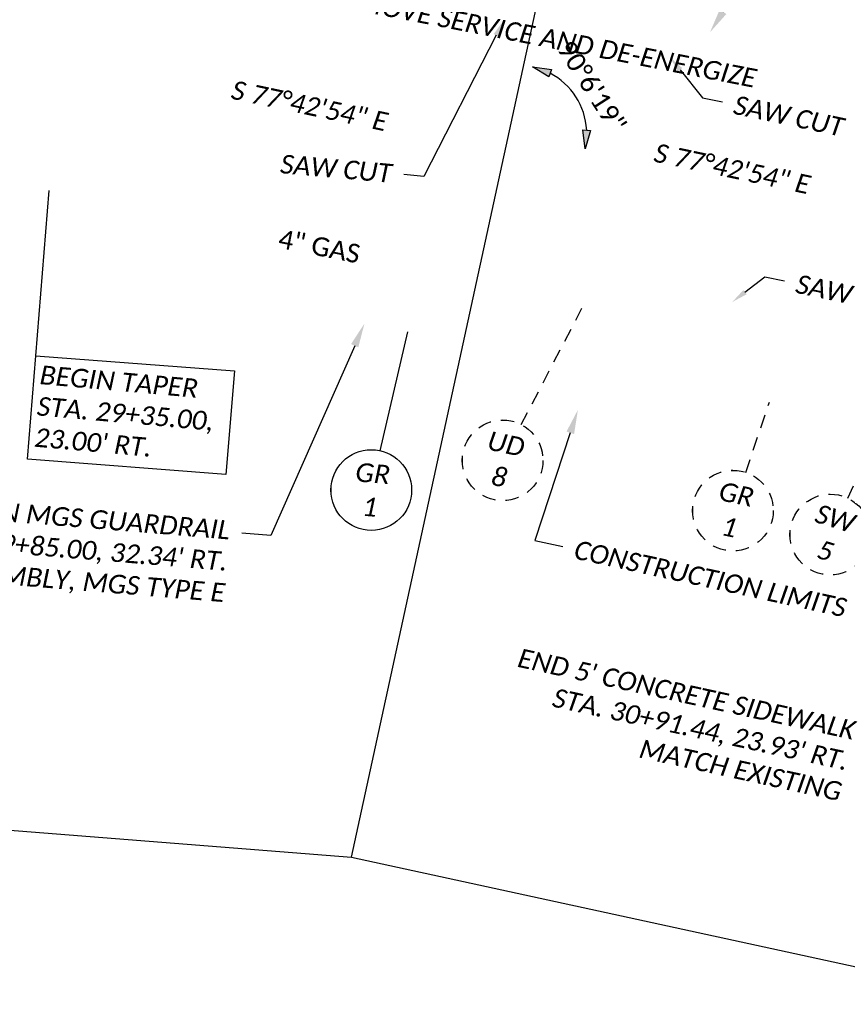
# Model space of a CAD drawing. Header units: feet. Extents: x -5 to 2247819, y -3 to 598692.
# Tile 58 of 84: x 2246281 to 2246405, y 596080 to 596227. Entities that reach past the tile are written whole.
import ezdxf
from ezdxf import colors
from ezdxf.entities.mleader import LeaderData, LeaderLine
from ezdxf.enums import TextEntityAlignment as Align
from ezdxf.math import Vec2, Vec3

# ---------------------------------------------------------------- set-up
doc = ezdxf.new("R2010")
doc.units = ezdxf.units.FT
doc.header["$MEASUREMENT"] = 0
doc.linetypes.add('CONN', pattern=[0.175, 0.1, -0.075])
for name, color, linetype in [('DR_X_Text', 7, 'Continuous'), ('SH_Text', 7, 'Continuous'), ('TX_P_20', 7, 'Continuous'), ('UT_X_Gas_Text', 7, 'Continuous')]:
    doc.layers.add(name, color=color, linetype=linetype)
doc.layers.add('SC_Scratch1', color=7, linetype='Continuous', plot=False)
doc.styles.add('P_Slanted_Normal', font='calibrii.ttf', dxfattribs={"height": 0.14})
doc.styles.add('P_Straight_Normal', font='calibri.ttf', dxfattribs={"height": 0.14})
doc.styles.add('Slanted-Normal', font='font31.shx', dxfattribs={"height": 0.14})
doc.styles.add('X_Straight_Normal', font='calibril.ttf', dxfattribs={"height": 0.14})
doc.dimstyles.new('Dec-2  Slanted', dxfattribs={"dimtxt": 0.14, "dimasz": 0.14, "dimexe": 0.07, "dimexo": 0.07, "dimgap": 0.07, "dimtad": 1, "dimzin": 3, "dimdsep": 46, "dimtxsty": 'Slanted-Normal', "dimblk": 'Dim1', "dimcen": 0, "dimclrd": 95, "dimclre": 95, "dimclrt": 7, "dimazin": 3, "dimtfac": 1, "dimtix": 1, "dimtofl": 0, "dimtmove": 1, "dimatfit": 3, "dimldrblk": 'Dim1', "dimfxl": 1, "dimtolj": 1, "dimtzin": 0, "dimlwd": -1, "dimlwe": -1, "dimarcsym": 0})

# ---------------------------------------------------------------- blocks, each defined once
blk = doc.blocks.new('*U1213')
blk.add_wipeout([(-0.298, 0.023), (-0.2955, 0.0451), (-0.2906, 0.0699), (-0.2848, 0.0906), (-0.2772, 0.1119), (-0.2675, 0.1334), (-0.2565, 0.1534), (-0.2448, 0.1715), (-0.2336, 0.1865), (-0.2207, 0.2016), (-0.2056, 0.217), (-0.1877, 0.2327), (-0.1718, 0.2446), (-0.1581, 0.2537), (-0.1415, 0.2633), (-0.124, 0.272), (-0.105, 0.2799), (-0.0838, 0.2869), (-0.058, 0.2932), (-0.0359, 0.2967), (-0.0124, 0.2987), (0, 0.2989), (0.0216, 0.2981), (0.0435, 0.2957), (0.0689, 0.2909), (0.0901, 0.285), (0.1109, 0.2776), (0.1354, 0.2665), (0.1535, 0.2565), (0.17, 0.2459), (0.1872, 0.233), (0.2031, 0.2193), (0.2174, 0.2051), (0.2295, 0.1915), (0.2399, 0.1783), (0.253, 0.1592), (0.2635, 0.141), (0.2727, 0.1223), (0.2805, 0.1032), (0.2862, 0.086), (0.2911, 0.0679), (0.2941, 0.053), (0.2965, 0.0374), (0.2983, 0.018), (0.2989, 0), (0.2982, -0.0197), (0.2961, -0.0403), (0.2929, -0.0595), (0.2889, -0.0764), (0.2841, -0.0929), (0.2782, -0.1093), (0.2725, -0.1228), (0.2633, -0.1415), (0.2543, -0.157), (0.2448, -0.1714), (0.232, -0.1884), (0.2205, -0.2018), (0.2114, -0.2113), (0.198, -0.2239), (0.1884, -0.232), (0.1723, -0.2442), (0.1512, -0.2578), (0.1288, -0.2697), (0.1125, -0.2769), (0.0939, -0.2837), (0.0695, -0.2907), (0.0567, -0.2935), (0.0384, -0.2964), (0.0247, -0.2979), (0.0106, -0.2987), (0, -0.2989), (-0.0062, -0.2988), (-0.0176, -0.2984), (-0.0278, -0.2976), (-0.0396, -0.2962), (-0.0516, -0.2944), (-0.0643, -0.2919), (-0.0772, -0.2887), (-0.0923, -0.2843), (-0.1152, -0.2758), (-0.1348, -0.2668), (-0.1505, -0.2582), (-0.168, -0.2472), (-0.1821, -0.237), (-0.1989, -0.2231), (-0.218, -0.2045), (-0.2316, -0.1889), (-0.2458, -0.1701), (-0.2553, -0.1554), (-0.2655, -0.1372), (-0.2748, -0.1176), (-0.2828, -0.0969), (-0.2896, -0.0739), (-0.2939, -0.0542), (-0.297, -0.0333), (-0.2985, -0.0149), (-0.2989, 0)])
at = {"linetype": 'CONN', "flags": 128}
blk.add_lwpolyline([(0.1387, 0.266), (0.5918, 1.1351)], dxfattribs=at)
at = {"linetype": 'CONN'}
blk.add_circle((0, 0), 0.3, dxfattribs=at)
at = {"style": 'Slanted-Normal', "flags": 8}
for tag, p in [('ITEMTYPE', (0.026, 0.1223)), ('ITEMNUMBER', (-0.026, -0.1223))]:
    blk.add_attdef(tag, text='', height=0.14, rotation=348, dxfattribs=at).set_placement(p, align=Align.MIDDLE_CENTER)
blk = doc.blocks.new('*U1192')
blk.add_wipeout([(-0.298, 0.023), (-0.2955, 0.0451), (-0.2906, 0.0699), (-0.2848, 0.0906), (-0.2772, 0.1119), (-0.2675, 0.1334), (-0.2565, 0.1534), (-0.2448, 0.1715), (-0.2336, 0.1865), (-0.2207, 0.2016), (-0.2056, 0.217), (-0.1877, 0.2327), (-0.1718, 0.2446), (-0.1581, 0.2537), (-0.1415, 0.2633), (-0.124, 0.272), (-0.105, 0.2799), (-0.0838, 0.2869), (-0.058, 0.2932), (-0.0359, 0.2967), (-0.0124, 0.2987), (0, 0.2989), (0.0216, 0.2981), (0.0435, 0.2957), (0.0689, 0.2909), (0.0901, 0.285), (0.1109, 0.2776), (0.1354, 0.2665), (0.1535, 0.2565), (0.17, 0.2459), (0.1872, 0.233), (0.2031, 0.2193), (0.2174, 0.2051), (0.2295, 0.1915), (0.2399, 0.1783), (0.253, 0.1592), (0.2635, 0.141), (0.2727, 0.1223), (0.2805, 0.1032), (0.2862, 0.086), (0.2911, 0.0679), (0.2941, 0.053), (0.2965, 0.0374), (0.2983, 0.018), (0.2989, 0), (0.2982, -0.0197), (0.2961, -0.0403), (0.2929, -0.0595), (0.2889, -0.0764), (0.2841, -0.0929), (0.2782, -0.1093), (0.2725, -0.1228), (0.2633, -0.1415), (0.2543, -0.157), (0.2448, -0.1714), (0.232, -0.1884), (0.2205, -0.2018), (0.2114, -0.2113), (0.198, -0.2239), (0.1884, -0.232), (0.1723, -0.2442), (0.1512, -0.2578), (0.1288, -0.2697), (0.1125, -0.2769), (0.0939, -0.2837), (0.0695, -0.2907), (0.0567, -0.2935), (0.0384, -0.2964), (0.0247, -0.2979), (0.0106, -0.2987), (0, -0.2989), (-0.0062, -0.2988), (-0.0176, -0.2984), (-0.0278, -0.2976), (-0.0396, -0.2962), (-0.0516, -0.2944), (-0.0643, -0.2919), (-0.0772, -0.2887), (-0.0923, -0.2843), (-0.1152, -0.2758), (-0.1348, -0.2668), (-0.1505, -0.2582), (-0.168, -0.2472), (-0.1821, -0.237), (-0.1989, -0.2231), (-0.218, -0.2045), (-0.2316, -0.1889), (-0.2458, -0.1701), (-0.2553, -0.1554), (-0.2655, -0.1372), (-0.2748, -0.1176), (-0.2828, -0.0969), (-0.2896, -0.0739), (-0.2939, -0.0542), (-0.297, -0.0333), (-0.2985, -0.0149), (-0.2989, 0)])
at = {"flags": 128}
blk.add_lwpolyline([(0.0416, 0.2971), (0.1672, 1.1943)], dxfattribs=at)
blk.add_circle((0, 0), 0.3)
at = {"style": 'Slanted-Normal', "flags": 8}
for tag, p in [('ITEMTYPE', (0, 0.125)), ('ITEMNUMBER', (0, -0.125))]:
    blk.add_attdef(tag, text='', height=0.14, dxfattribs=at).set_placement(p, align=Align.MIDDLE_CENTER)
blk = doc.blocks.new('*U1243')
blk.add_wipeout([(-0.298, 0.023), (-0.2955, 0.0451), (-0.2906, 0.0699), (-0.2848, 0.0906), (-0.2772, 0.1119), (-0.2675, 0.1334), (-0.2565, 0.1534), (-0.2448, 0.1715), (-0.2336, 0.1865), (-0.2207, 0.2016), (-0.2056, 0.217), (-0.1877, 0.2327), (-0.1718, 0.2446), (-0.1581, 0.2537), (-0.1415, 0.2633), (-0.124, 0.272), (-0.105, 0.2799), (-0.0838, 0.2869), (-0.058, 0.2932), (-0.0359, 0.2967), (-0.0124, 0.2987), (0, 0.2989), (0.0216, 0.2981), (0.0435, 0.2957), (0.0689, 0.2909), (0.0901, 0.285), (0.1109, 0.2776), (0.1354, 0.2665), (0.1535, 0.2565), (0.17, 0.2459), (0.1872, 0.233), (0.2031, 0.2193), (0.2174, 0.2051), (0.2295, 0.1915), (0.2399, 0.1783), (0.253, 0.1592), (0.2635, 0.141), (0.2727, 0.1223), (0.2805, 0.1032), (0.2862, 0.086), (0.2911, 0.0679), (0.2941, 0.053), (0.2965, 0.0374), (0.2983, 0.018), (0.2989, 0), (0.2982, -0.0197), (0.2961, -0.0403), (0.2929, -0.0595), (0.2889, -0.0764), (0.2841, -0.0929), (0.2782, -0.1093), (0.2725, -0.1228), (0.2633, -0.1415), (0.2543, -0.157), (0.2448, -0.1714), (0.232, -0.1884), (0.2205, -0.2018), (0.2114, -0.2113), (0.198, -0.2239), (0.1884, -0.232), (0.1723, -0.2442), (0.1512, -0.2578), (0.1288, -0.2697), (0.1125, -0.2769), (0.0939, -0.2837), (0.0695, -0.2907), (0.0567, -0.2935), (0.0384, -0.2964), (0.0247, -0.2979), (0.0106, -0.2987), (0, -0.2989), (-0.0062, -0.2988), (-0.0176, -0.2984), (-0.0278, -0.2976), (-0.0396, -0.2962), (-0.0516, -0.2944), (-0.0643, -0.2919), (-0.0772, -0.2887), (-0.0923, -0.2843), (-0.1152, -0.2758), (-0.1348, -0.2668), (-0.1505, -0.2582), (-0.168, -0.2472), (-0.1821, -0.237), (-0.1989, -0.2231), (-0.218, -0.2045), (-0.2316, -0.1889), (-0.2458, -0.1701), (-0.2553, -0.1554), (-0.2655, -0.1372), (-0.2748, -0.1176), (-0.2828, -0.0969), (-0.2896, -0.0739), (-0.2939, -0.0542), (-0.297, -0.0333), (-0.2985, -0.0149), (-0.2989, 0)])
at = {"linetype": 'CONN', "flags": 128}
blk.add_lwpolyline([(0.0956, 0.2844), (0.2711, 0.8063)], dxfattribs=at)
at = {"linetype": 'CONN'}
blk.add_circle((0, 0), 0.3, dxfattribs=at)
at = {"style": 'Slanted-Normal', "flags": 8}
for tag, p in [('ITEMTYPE', (0.026, 0.1223)), ('ITEMNUMBER', (-0.026, -0.1223))]:
    blk.add_attdef(tag, text='', height=0.14, rotation=348, dxfattribs=at).set_placement(p, align=Align.MIDDLE_CENTER)
blk = doc.blocks.new('*U1248')
blk.add_wipeout([(-0.298, 0.023), (-0.2955, 0.0451), (-0.2906, 0.0699), (-0.2848, 0.0906), (-0.2772, 0.1119), (-0.2675, 0.1334), (-0.2565, 0.1534), (-0.2448, 0.1715), (-0.2336, 0.1865), (-0.2207, 0.2016), (-0.2056, 0.217), (-0.1877, 0.2327), (-0.1718, 0.2446), (-0.1581, 0.2537), (-0.1415, 0.2633), (-0.124, 0.272), (-0.105, 0.2799), (-0.0838, 0.2869), (-0.058, 0.2932), (-0.0359, 0.2967), (-0.0124, 0.2987), (0, 0.2989), (0.0216, 0.2981), (0.0435, 0.2957), (0.0689, 0.2909), (0.0901, 0.285), (0.1109, 0.2776), (0.1354, 0.2665), (0.1535, 0.2565), (0.17, 0.2459), (0.1872, 0.233), (0.2031, 0.2193), (0.2174, 0.2051), (0.2295, 0.1915), (0.2399, 0.1783), (0.253, 0.1592), (0.2635, 0.141), (0.2727, 0.1223), (0.2805, 0.1032), (0.2862, 0.086), (0.2911, 0.0679), (0.2941, 0.053), (0.2965, 0.0374), (0.2983, 0.018), (0.2989, 0), (0.2982, -0.0197), (0.2961, -0.0403), (0.2929, -0.0595), (0.2889, -0.0764), (0.2841, -0.0929), (0.2782, -0.1093), (0.2725, -0.1228), (0.2633, -0.1415), (0.2543, -0.157), (0.2448, -0.1714), (0.232, -0.1884), (0.2205, -0.2018), (0.2114, -0.2113), (0.198, -0.2239), (0.1884, -0.232), (0.1723, -0.2442), (0.1512, -0.2578), (0.1288, -0.2697), (0.1125, -0.2769), (0.0939, -0.2837), (0.0695, -0.2907), (0.0567, -0.2935), (0.0384, -0.2964), (0.0247, -0.2979), (0.0106, -0.2987), (0, -0.2989), (-0.0062, -0.2988), (-0.0176, -0.2984), (-0.0278, -0.2976), (-0.0396, -0.2962), (-0.0516, -0.2944), (-0.0643, -0.2919), (-0.0772, -0.2887), (-0.0923, -0.2843), (-0.1152, -0.2758), (-0.1348, -0.2668), (-0.1505, -0.2582), (-0.168, -0.2472), (-0.1821, -0.237), (-0.1989, -0.2231), (-0.218, -0.2045), (-0.2316, -0.1889), (-0.2458, -0.1701), (-0.2553, -0.1554), (-0.2655, -0.1372), (-0.2748, -0.1176), (-0.2828, -0.0969), (-0.2896, -0.0739), (-0.2939, -0.0542), (-0.297, -0.0333), (-0.2985, -0.0149), (-0.2989, 0)])
at = {"linetype": 'CONN', "flags": 128}
blk.add_lwpolyline([(0.1297, 0.2705), (0.4151, 0.8656)], dxfattribs=at)
at = {"linetype": 'CONN'}
blk.add_circle((0, 0), 0.3, dxfattribs=at)
at = {"style": 'Slanted-Normal', "flags": 8}
for tag, p in [('ITEMTYPE', (0.0365, 0.1195)), ('ITEMNUMBER', (-0.0365, -0.1195))]:
    blk.add_attdef(tag, text='', height=0.14, rotation=343, dxfattribs=at).set_placement(p, align=Align.MIDDLE_CENTER)
blk = doc.blocks.new('Dim1')
h = blk.add_hatch(color=4)
h.dxf.hatch_style = 1
h.paths.add_polyline_path([(0, 0), (-1, -0.2), (-1, 0.2)])
at = {"color": 4}
blk.add_lwpolyline([(0, 0), (-1, -0.2), (-1, 0.2), (0, 0)], dxfattribs=at)
blk = doc.blocks.new('*D1255')
at = {"layer": 'Defpoints', "color": 0, "transparency": 16777216}
for p in [(2246358.9, 596225.22), (2246365.29, 596212.71), (2246355.53, 596209.58), (2246367.18, 596207.04)]:
    blk.add_point(p, dxfattribs=at)
at = {"layer": 'TX_P_20', "color": 95, "linetype": 'Continuous', "transparency": 16777216}
blk.add_arc((2246355.53, 596209.58), 10.26, 3.404, 62.1312, dxfattribs=at)
at = {"layer": 'TX_P_20', "color": 95, "transparency": 16777216, "xscale": 2.8, "yscale": 2.8, "zscale": 2.8}
for p, rotation in [((2246357.69, 596219.61), 159.9757708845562), ((2246365.55, 596207.4), 265.5594670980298)]:
    blk.add_blockref('Dim1', p, dxfattribs=dict(at, rotation=rotation))
at = {"layer": 'TX_P_20', "color": 7, "transparency": 16777216, "insert": (2246366.53, 596216.66), "char_height": 2.8, "attachment_point": 5, "rotation": 302.7676, "style": 'P_Straight_Normal'}
blk.add_mtext('\\A1;90°6\'19"', dxfattribs=at)

msp = doc.modelspace()

# ---------------------------------------------------------------- linework, layer by layer
at = {"layer": 'SC_Scratch1', "color": 2}
msp.add_line((2246330.789, 596102.134), (2246377.706, 596317.58), dxfattribs=at)
at = {"layer": 'SC_Scratch1', "color": 2, "flags": 128}
msp.add_lwpolyline([(2245156.224, 596153.138), (2245556.209, 596149.666), (2245556.093, 596134.985), (2245956.08, 596131.759), (2246330.789, 596102.134), (2246721.683, 596017.265)], dxfattribs=at)
at = {"layer": 'TX_P_20', "flags": 128}
msp.add_lwpolyline([(2246283.883, 596176.67), (2246285.842, 596201.214)], dxfattribs=at)
at = {"layer": 'TX_P_20'}
msp.add_lwpolyline([(2246312.142, 596159.029), (2246282.633, 596161.272), (2246283.883, 596176.67), (2246313.392, 596174.427)], close=True, dxfattribs=at)

# ---------------------------------------------------------------- texts
at = {"layer": 'SH_Text', "char_height": 2.8, "width": 27.90706, "attachment_point": 1, "rotation": 348, "style": 'P_Slanted_Normal'}
for insert in [(2246313.357, 596217.627), (2246376.189, 596208.278)]:
    msp.add_mtext('S 77%%D42\'54" E', dxfattribs=dict(at, insert=insert))
at = {"layer": 'TX_P_20', "insert": (2246284.615, 596175.249), "char_height": 2.8, "width": 31.38558, "attachment_point": 1, "rotation": 355, "style": 'P_Slanted_Normal'}
msp.add_mtext("BEGIN TAPER\\PSTA. 29+35.00, 23.00' RT.", dxfattribs=at)
at = {"layer": 'UT_X_Gas_Text', "style": 'X_Straight_Normal'}
msp.add_text('4" GAS', height=2.8, rotation=348.7808, dxfattribs=at).set_placement((2246319.77, 596192.734))

# ---------------------------------------------------------------- dimensions: what is measured, and where the dimension line sits
at = {"layer": 'TX_P_20'}
dim = msp.add_angular_dim_3p(base=(2246365.29495, 596212.70562), center=(2246355.52576, 596209.57847), p1=(2246358.90143, 596225.2184), p2=(2246367.18297, 596207.03997), dimstyle='Dec-2  Slanted', override={"dimpost": '', "dimtxsty": 'P_Straight_Normal', "dimse1": 1, "dimse2": 1, "dimaunit": 1, "dimadec": 3}, dxfattribs=at)
dim.commit()
dim.dimension.update_dxf_attribs({"geometry": '*D1255', "text_midpoint": (2246366.53443, 596216.66427)})

# ---------------------------------------------------------------- leaders
at = {"layer": 'DR_X_Text'}
ml = msp.add_multileader_mtext('Standard', dxfattribs=at)
ml.set_content('SAW CUT', color=256, style='P_Slanted_Normal')
ml.set_leader_properties()
ml.build(insert=Vec2(0, 0))
ml.multileader.update_dxf_attribs({"dogleg_length": 0.15, "arrow_head_size": 2.4, "scale": 20})
ctx = ml.context
ctx.base_point, ctx.scale, ctx.char_height, ctx.arrow_head_size, ctx.landing_gap_size, ctx.plane_origin, ctx.plane_x_axis, ctx.plane_y_axis = Vec3(2246317.996, 596205.375), 20, 2.8, 2.4, 1.8, Vec3(2246323.142, 596223.553), Vec3(0.9961947, -0.0871557), Vec3(0.0871557, 0.9961947)
ctx.text_align_type = 2
notes = []
notes.append((ctx, [(0, (1, 1, 0), (2246341.556, 596203.313), (-0.9961947, 0.0871557), 3, [(0, [(2246353.381, 596226.421)], 0, [])])]))
ctx.mtext.insert, ctx.mtext.text_direction, ctx.mtext.rotation, ctx.mtext.alignment, ctx.mtext.flow_direction = Vec3(2246336.898, 596205.147), Vec3(0.9961947, -0.0871557), 6.1959188, 3, 5
ml = msp.add_multileader_mtext('Standard', dxfattribs=at)
ml.set_content('SAW CUT', color=256, style='P_Slanted_Normal')
ml.set_leader_properties()
ml.build(insert=Vec2(0, 0))
ml.multileader.update_dxf_attribs({"dogleg_length": 0.15, "arrow_head_size": 2.4, "scale": 20})
ctx = ml.context
ctx.base_point, ctx.scale, ctx.char_height, ctx.arrow_head_size, ctx.landing_gap_size, ctx.plane_origin, ctx.plane_x_axis, ctx.plane_y_axis = Vec3(2246385.942, 596214.369), 20, 2.8, 2.4, 1.8, Vec3(2246333.694, 596223.265), Vec3(0.9781476, -0.2079117), Vec3(0.2079117, 0.9781476)
notes.append((ctx, [(1, (1, 1, 0), (2246383.007, 596214.993), (0.9781476, -0.2079117), 3, [(0, [(2246378.144, 596221.028)], 0, [])])]))
ctx.mtext.insert, ctx.mtext.text_direction, ctx.mtext.rotation, ctx.mtext.flow_direction = Vec3(2246387.998, 596215.384), Vec3(0.9781476, -0.2079117), 6.0737458, 5
ml = msp.add_multileader_mtext('Standard', dxfattribs=at)
ml.set_content('SAW CUT', color=256, style='P_Slanted_Normal')
ml.set_leader_properties()
ml.build(insert=Vec2(0, 0))
ml.multileader.update_dxf_attribs({"dogleg_length": 0.15, "arrow_head_size": 2.4, "scale": 20})
ctx = ml.context
ctx.base_point, ctx.scale, ctx.char_height, ctx.arrow_head_size, ctx.landing_gap_size, ctx.plane_origin, ctx.plane_x_axis, ctx.plane_y_axis = Vec3(2246395.195, 596187.771), 20, 2.8, 2.4, 1.8, Vec3(2246342.947, 596196.668), Vec3(0.9781476, -0.2079117), Vec3(0.2079117, 0.9781476)
notes.append((ctx, [(1, (1, 1, 0), (2246392.26, 596188.395), (0.9781476, -0.2079117), 3, [(0, [(2246387.397, 596184.639)], 0, [])])]))
ctx.mtext.insert, ctx.mtext.text_direction, ctx.mtext.rotation, ctx.mtext.flow_direction = Vec3(2246397.251, 596188.787), Vec3(0.9781476, -0.2079117), 6.0737458, 5
at = {"layer": 'TX_P_20'}
ml = msp.add_multileader_mtext('Standard', dxfattribs=at)
ml.set_content("BEGIN MGS GUARDRAIL\\PSTA. 30+26.00, 20.88' LT.\\PANCHOR ASSEMBLY, MGS TYPE E", color=256, style='P_Slanted_Normal')
ml.set_leader_properties()
ml.build(insert=Vec2(0, 0))
ml.multileader.update_dxf_attribs({"dogleg_length": 0.36, "arrow_head_size": 3.6, "scale": 20})
ctx = ml.context
ctx.base_point, ctx.scale, ctx.char_height, ctx.arrow_head_size, ctx.landing_gap_size, ctx.plane_origin, ctx.plane_x_axis, ctx.plane_y_axis = Vec3(2246428.387, 596286.622), 20, 2.8, 3.6, 1.8, Vec3(2246363.768, 596286.798), Vec3(0.9771011, -0.2127758), Vec3(0.2127758, 0.9771011)
notes.append((ctx, [(0, (1, 1, 0), (2246424.184, 596287.537), (0.9771011, -0.2127758), 4.301, [(0, [(2246384.1, 596224.726)], 0, [])])]))
ctx.mtext.insert, ctx.mtext.text_direction, ctx.mtext.rotation, ctx.mtext.width, ctx.mtext.defined_height, ctx.mtext.flow_direction = Vec3(2246430.51, 596287.912), Vec3(0.9771011, -0.2127758), 6.0687704, 65.77362, 7.944, 5
ml = msp.add_multileader_mtext('Standard', dxfattribs=at)
ml.set_content("BEGIN MGS GUARDRAIL\\PSTA. 29+85.00, 32.34' RT.\\PANCHOR ASSEMBLY, MGS TYPE E", color=256, style='P_Slanted_Normal')
ml.set_leader_properties()
ml.build(insert=Vec2(0, 0))
ml.multileader.update_dxf_attribs({"dogleg_length": 0.36, "arrow_head_size": 3.6, "scale": 20})
ctx = ml.context
ctx.base_point, ctx.scale, ctx.char_height, ctx.arrow_head_size, ctx.landing_gap_size, ctx.plane_origin, ctx.plane_x_axis, ctx.plane_y_axis = Vec3(2246251.911, 596155.331), 20, 2.8, 3.6, 1.8, Vec3(2246182.086, 596134.299), Vec3(0.9967778, -0.0802123), Vec3(0.0802123, 0.9967778)
ctx.text_align_type = 2
notes.append((ctx, [(1, (1, 1, 0), (2246318.801, 596149.949), (-0.9967778, 0.0802123), 4.301, [(0, [(2246332.732, 596181.446)], 0, [])])]))
ctx.mtext.insert, ctx.mtext.text_direction, ctx.mtext.rotation, ctx.mtext.width, ctx.mtext.defined_height, ctx.mtext.alignment, ctx.mtext.flow_direction = Vec3(2246312.857, 596152.145), Vec3(0.9967778, -0.0802123), 6.2028867, 68.00145, 7.944, 3, 5
ml = msp.add_multileader_mtext('Standard', dxfattribs=at)
ml.set_content('OHIO EDISON TO REMOVE SERVICE AND DE-ENERGIZE', color=256, style='P_Slanted_Normal')
ml.set_leader_properties()
ml.build(insert=Vec2(0, 0))
ml.multileader.update_dxf_attribs({"dogleg_length": 0.36, "arrow_head_size": 3.6, "scale": 20})
ctx = ml.context
ctx.base_point, ctx.scale, ctx.char_height, ctx.arrow_head_size, ctx.landing_gap_size, ctx.plane_origin, ctx.plane_x_axis, ctx.plane_y_axis = Vec3(2246295.128, 596236.45), 20, 2.8, 3.6, 1.8, Vec3(2246255.473, 596247.587), Vec3(0.9816272, -0.190809), Vec3(0.190809, 0.9816272)
notes.append((ctx, [(0, (1, 1, 0), (2246290.906, 596237.271), (0.9816272, -0.190809), 4.301, [(0, [(2246284.404, 596250.209)], 0, [])])]))
ctx.mtext.insert, ctx.mtext.text_direction, ctx.mtext.rotation, ctx.mtext.width, ctx.mtext.defined_height, ctx.mtext.flow_direction = Vec3(2246297.166, 596237.5), Vec3(0.9816272, -0.190809), 6.0911991, 33.44388, 7.944, 5
ml = msp.add_multileader_mtext('Standard', dxfattribs=at)
ml.set_content('{\\fOHDOTSymbols|b0|i1|c186|p2;\ue0a4} R/W & CONST. HIGHLAND ROAD', color=256, style='P_Slanted_Normal')
ml.set_leader_properties()
ml.build(insert=Vec2(0, 0))
ml.multileader.update_dxf_attribs({"dogleg_length": 0.36, "arrow_head_size": 3.6, "scale": 20})
ctx = ml.context
ctx.base_point, ctx.scale, ctx.char_height, ctx.arrow_head_size, ctx.landing_gap_size, ctx.plane_origin, ctx.plane_x_axis, ctx.plane_y_axis = Vec3(2245898.127, 596235.463), 20, 2.8, 3.6, 1.8, Vec3(2245841.762, 596232.687), Vec3(0.9999689, -0.0078842), Vec3(0.0078842, 0.9999689)
notes.append((ctx, [(0, (1, 1, 0), (2245895.983, 596235.48), (0.9999689, -0.0078842), 2.144, [(0, [(2245891.325, 596242.346)], 0, [])])]))
ctx.mtext.insert, ctx.mtext.text_direction, ctx.mtext.rotation, ctx.mtext.width, ctx.mtext.defined_height, ctx.mtext.flow_direction = Vec3(2245899.938, 596236.869), Vec3(0.9999689, -0.0078842), 6.275301, 46.19277, 7.944, 5
ml = msp.add_multileader_mtext('Standard', dxfattribs=at)
ml.set_content('{\\fOHDOTSymbols|b0|i1|c186|p2;\ue0a4} R/W & CONST. HIGHLAND ROAD', color=256, style='P_Slanted_Normal')
ml.set_leader_properties()
ml.build(insert=Vec2(0, 0))
ml.multileader.update_dxf_attribs({"dogleg_length": 0.36, "arrow_head_size": 3.6, "scale": 20})
ctx = ml.context
ctx.base_point, ctx.scale, ctx.char_height, ctx.arrow_head_size, ctx.landing_gap_size, ctx.plane_origin, ctx.plane_x_axis, ctx.plane_y_axis = Vec3(2246087.813, 596234.413), 20, 2.8, 3.6, 1.8, Vec3(2246052.375, 596232.673), Vec3(0.9999689, -0.0078842), Vec3(0.0078842, 0.9999689)
notes.append((ctx, [(0, (1, 1, 0), (2246083.512, 596234.447), (0.9999689, -0.0078842), 4.301, [(0, [(2246076.298, 596240.887)], 0, [])])]))
ctx.mtext.insert, ctx.mtext.text_direction, ctx.mtext.rotation, ctx.mtext.width, ctx.mtext.defined_height, ctx.mtext.flow_direction = Vec3(2246089.625, 596235.819), Vec3(0.9999689, -0.0078842), 6.275301, 46.19277, 7.944, 5
ml = msp.add_multileader_mtext('Standard', dxfattribs=at)
ml.set_content(' PROPOSED UTILITY POLE BY OWNER', color=256, style='P_Slanted_Normal')
ml.set_leader_properties()
ml.build(insert=Vec2(0, 0))
ml.multileader.update_dxf_attribs({"dogleg_length": 0.36, "arrow_head_size": 3.6, "scale": 20})
ctx = ml.context
ctx.base_point, ctx.scale, ctx.char_height, ctx.arrow_head_size, ctx.landing_gap_size, ctx.plane_origin, ctx.plane_x_axis, ctx.plane_y_axis = Vec3(2245867.225, 596238.741), 20, 2.8, 3.6, 1.8, Vec3(2245834.635, 596256.521), Vec3(0.9999689, -0.0078842), Vec3(0.0078842, 0.9999689)
notes.append((ctx, [(0, (1, 1, 0), (2245865.07, 596238.758), (0.9999689, -0.0078842), 2.156, [(0, [(2245854.631, 596215.198)], 0, [])])]))
ctx.mtext.insert, ctx.mtext.text_direction, ctx.mtext.rotation, ctx.mtext.width, ctx.mtext.defined_height, ctx.mtext.flow_direction = Vec3(2245869.037, 596240.147), Vec3(0.9999689, -0.0078842), 6.275301, 25.06415, 8.581, 5
ml = msp.add_multileader_mtext('Standard', dxfattribs=at)
ml.set_content(' PROPOSED UTILITY POLE BY OWNER', color=256, style='P_Slanted_Normal')
ml.set_leader_properties()
ml.build(insert=Vec2(0, 0))
ml.multileader.update_dxf_attribs({"dogleg_length": 0.36, "arrow_head_size": 3.6, "scale": 20})
ctx = ml.context
ctx.base_point, ctx.scale, ctx.char_height, ctx.arrow_head_size, ctx.landing_gap_size, ctx.plane_origin, ctx.plane_x_axis, ctx.plane_y_axis = Vec3(2246018.224, 596231.169), 20, 2.8, 3.6, 1.8, Vec3(2245983.638, 596256.346), Vec3(0.9999689, -0.0078842), Vec3(0.0078842, 0.9999689)
notes.append((ctx, [(0, (1, 1, 0), (2246013.922, 596231.203), (0.9999689, -0.0078842), 4.301, [(0, [(2246000.906, 596215.526)], 0, [])])]))
ctx.mtext.insert, ctx.mtext.text_direction, ctx.mtext.rotation, ctx.mtext.width, ctx.mtext.defined_height, ctx.mtext.flow_direction = Vec3(2246020.035, 596232.575), Vec3(0.9999689, -0.0078842), 6.275301, 40.41338, 8.581, 5
ml = msp.add_multileader_mtext('Standard', dxfattribs=at)
ml.set_content('CONSTRUCTION LIMITS', color=256, style='P_Slanted_Normal')
ml.set_leader_properties()
ml.build(insert=Vec2(0, 0))
ml.multileader.update_dxf_attribs({"dogleg_length": 0.36, "arrow_head_size": 3.6, "scale": 20})
ctx = ml.context
ctx.base_point, ctx.scale, ctx.char_height, ctx.arrow_head_size, ctx.landing_gap_size, ctx.plane_origin, ctx.plane_x_axis, ctx.plane_y_axis = Vec3(2245442.223, 596197.418), 20, 2.8, 3.6, 1.8, Vec3(2245394.233, 596204.942), Vec3(0.9999689, -0.0078842), Vec3(0.0078842, 0.9999689)
notes.append((ctx, [(0, (1, 1, 0), (2245437.922, 596197.452), (0.9999689, -0.0078842), 4.301, [(0, [(2245424.952, 596225.885)], 0, [])])]))
ctx.mtext.insert, ctx.mtext.text_direction, ctx.mtext.rotation, ctx.mtext.width, ctx.mtext.defined_height, ctx.mtext.flow_direction = Vec3(2245444.034, 596198.824), Vec3(0.9999689, -0.0078842), 6.275301, 46.19277, 7.944, 5
ml = msp.add_multileader_mtext('Standard', dxfattribs=at)
ml.set_content("20' X 32' AREA RESERVED FOR PROP. MANUFACTURED WATER QUALITY STRUCTURE, TYPE 2", color=256, style='P_Slanted_Normal')
ml.set_leader_properties()
ml.build(insert=Vec2(0, 0))
ml.multileader.update_dxf_attribs({"dogleg_length": 0.36, "arrow_head_size": 3.6, "scale": 20})
ctx = ml.context
ctx.base_point, ctx.scale, ctx.char_height, ctx.arrow_head_size, ctx.landing_gap_size, ctx.plane_origin, ctx.plane_x_axis, ctx.plane_y_axis = Vec3(2245617.614, 596194.287), 20, 2.8, 3.6, 1.8, Vec3(2245571.83, 596194.531), Vec3(0.9999689, -0.0078842), Vec3(0.0078842, 0.9999689)
notes.append((ctx, [(0, (1, 1, 0), (2245613.313, 596194.321), (0.9999689, -0.0078842), 4.301, [(0, [(2245587.468, 596223.858)], 0, [])])]))
ctx.mtext.insert, ctx.mtext.text_direction, ctx.mtext.rotation, ctx.mtext.width, ctx.mtext.defined_height, ctx.mtext.flow_direction = Vec3(2245619.428, 596195.985), Vec3(0.9999689, -0.0078842), 6.275301, 41.22537, 7.944, 5
ml = msp.add_multileader_mtext('Standard', dxfattribs=at)
ml.set_content('BENCHMARK #4', color=256, style='P_Slanted_Normal')
ml.set_leader_properties()
ml.build(insert=Vec2(0, 0))
ml.multileader.update_dxf_attribs({"dogleg_length": 0.36, "arrow_head_size": 3.6, "scale": 20})
ctx = ml.context
ctx.base_point, ctx.scale, ctx.char_height, ctx.arrow_head_size, ctx.landing_gap_size, ctx.plane_origin, ctx.plane_x_axis, ctx.plane_y_axis = Vec3(2246231.645, 596161.611), 20, 2.8, 3.6, 1.8, Vec3(2246190.018, 596181.387), Vec3(0.9967778, -0.0802123), Vec3(0.0802123, 0.9967778)
notes.append((ctx, [(0, (1, 1, 0), (2246227.358, 596161.956), (0.9967778, -0.0802123), 4.301, [(0, [(2246218.182, 596211.975)], 0, [])])]))
ctx.mtext.insert, ctx.mtext.text_direction, ctx.mtext.rotation, ctx.mtext.width, ctx.mtext.defined_height, ctx.mtext.flow_direction = Vec3(2246233.553, 596162.88), Vec3(0.9967778, -0.0802123), 6.2028867, 30.24833, 7.944, 5
ml = msp.add_multileader_mtext('Standard', dxfattribs=at)
ml.set_content('CONSTRUCTION LIMITS', color=256, style='P_Slanted_Normal')
ml.set_leader_properties()
ml.build(insert=Vec2(0, 0))
ml.multileader.update_dxf_attribs({"dogleg_length": 0.36, "arrow_head_size": 3.6, "scale": 20})
ctx = ml.context
ctx.base_point, ctx.scale, ctx.char_height, ctx.arrow_head_size, ctx.landing_gap_size, ctx.plane_origin, ctx.plane_x_axis, ctx.plane_y_axis = Vec3(2245920.531, 596188.295), 20, 2.8, 3.6, 1.8, Vec3(2245885.238, 596199.414), Vec3(0.9999689, -0.0078842), Vec3(0.0078842, 0.9999689)
notes.append((ctx, [(0, (1, 1, 0), (2245916.229, 596188.329), (0.9999689, -0.0078842), 4.301, [(0, [(2245917.222, 596207.486)], 0, [])])]))
ctx.mtext.insert, ctx.mtext.text_direction, ctx.mtext.rotation, ctx.mtext.width, ctx.mtext.defined_height, ctx.mtext.flow_direction = Vec3(2245922.342, 596189.701), Vec3(0.9999689, -0.0078842), 6.275301, 30.24833, 7.944, 5
ml = msp.add_multileader_mtext('Standard', dxfattribs=at)
ml.set_content('CONSTRUCTION LIMITS', color=256, style='P_Slanted_Normal')
ml.set_leader_properties()
ml.build(insert=Vec2(0, 0))
ml.multileader.update_dxf_attribs({"dogleg_length": 0.36, "arrow_head_size": 3.6, "scale": 20})
ctx = ml.context
ctx.base_point, ctx.scale, ctx.char_height, ctx.arrow_head_size, ctx.landing_gap_size, ctx.plane_origin, ctx.plane_x_axis, ctx.plane_y_axis = Vec3(2246362.237, 596148.293), 20, 2.8, 3.6, 1.8, Vec3(2246300.884, 596161.195), Vec3(0.9771011, -0.2127758), Vec3(0.2127758, 0.9771011)
notes.append((ctx, [(0, (1, 1, 0), (2246358.034, 596149.208), (0.9771011, -0.2127758), 4.301, [(0, [(2246364.464, 596168.629)], 0, [])])]))
ctx.mtext.insert, ctx.mtext.text_direction, ctx.mtext.rotation, ctx.mtext.width, ctx.mtext.defined_height, ctx.mtext.flow_direction = Vec3(2246364.298, 596149.298), Vec3(0.9771011, -0.2127758), 6.0687704, 48.30199, 7.944, 5
for ctx, leaders in notes:
    for number, flags, end, landing, length, lines in leaders:
        leader = LeaderData()
        leader.index, (leader.has_last_leader_line, leader.has_dogleg_vector, leader.attachment_direction) = number, flags
        leader.last_leader_point, leader.dogleg_vector, leader.dogleg_length = Vec3(end), Vec3(landing), length
        for number, points, colour, breaks in lines:
            line = LeaderLine()
            line.index, line.vertices, line.color, line.breaks = number, Vec3.list(points), colors.encode_raw_color(colour), breaks
            leader.lines.append(line)
        ctx.leaders.append(leader)

# ---------------------------------------------------------------- next in the draw order: block references
ref = msp.add_blockref('*U1213', (2246353.265, 596161.116), dxfattribs=dict(at, xscale=20, yscale=20, zscale=20))
ref.add_attrib('ITEMTYPE', 'UD', dxfattribs={"layer": '0', "height": 2.8, "rotation": 348, "style": 'P_Slanted_Normal'}).set_placement((2246353.785, 596163.562), align=Align.MIDDLE_CENTER)
ref.add_attrib('ITEMNUMBER', '8', dxfattribs={"layer": '0', "height": 2.8, "rotation": 348, "style": 'P_Slanted_Normal'}).set_placement((2246352.745, 596158.671), align=Align.MIDDLE_CENTER)

# ---------------------------------------------------------------- next in the draw order: leaders
ml = msp.add_multileader_mtext('Standard', dxfattribs=at)
ml.set_content('MASONRY\\PCOLLAR \\PPER DM-1.1', color=256, style='P_Slanted_Normal')
ml.set_leader_properties()
ml.build(insert=Vec2(0, 0))
ml.multileader.update_dxf_attribs({"dogleg_length": 0.36, "arrow_head_size": 3.6, "scale": 20})
ctx = ml.context
ctx.base_point, ctx.scale, ctx.char_height, ctx.arrow_head_size, ctx.landing_gap_size, ctx.plane_origin, ctx.plane_x_axis, ctx.plane_y_axis = Vec3(2246484.275, 596178.584, 1056.503), 20, 2.8, 3.6, 1.8, Vec3(2246501.193, 596171.988, 1056.503), Vec3(0.9781476, -0.2079117), Vec3(0.2079117, 0.9781476)
ctx.text_align_type = 2
notes = []
notes.append((ctx, [(1, (1, 1, 0), (2246512.218, 596172.645, 1056.503), (-0.9781476, 0.2079117), 4.301, [(0, [(2246525.116, 596180.203, 1056.503)], 0, [])])]))
ctx.mtext.insert, ctx.mtext.text_direction, ctx.mtext.rotation, ctx.mtext.width, ctx.mtext.defined_height, ctx.mtext.alignment, ctx.mtext.flow_direction = Vec3(2246506.543, 596175.292, 1056.503), Vec3(0.9781476, -0.2079117), 6.0737458, 34.18803, 7.944, 3, 5
for ctx, leaders in notes:
    for number, flags, end, landing, length, lines in leaders:
        leader = LeaderData()
        leader.index, (leader.has_last_leader_line, leader.has_dogleg_vector, leader.attachment_direction) = number, flags
        leader.last_leader_point, leader.dogleg_vector, leader.dogleg_length = Vec3(end), Vec3(landing), length
        for number, points, colour, breaks in lines:
            line = LeaderLine()
            line.index, line.vertices, line.color, line.breaks = number, Vec3.list(points), colors.encode_raw_color(colour), breaks
            leader.lines.append(line)
        ctx.leaders.append(leader)

# ---------------------------------------------------------------- next in the draw order: block references
ref = msp.add_blockref('*U1192', (2246333.744, 596156.696), dxfattribs=dict(at, xscale=20, yscale=20, zscale=20, rotation=355))
ref.add_attrib('ITEMTYPE', 'GR', dxfattribs={"layer": '0', "height": 2.8, "rotation": 355, "style": 'P_Slanted_Normal'}).set_placement((2246333.961, 596159.187), align=Align.MIDDLE_CENTER)
ref.add_attrib('ITEMNUMBER', '1', dxfattribs={"layer": '0', "height": 2.8, "rotation": 355, "style": 'P_Slanted_Normal'}).set_placement((2246333.526, 596154.206), align=Align.MIDDLE_CENTER)
ref = msp.add_blockref('*U1243', (2246387.5, 596153.647), dxfattribs=dict(at, xscale=20, yscale=20, zscale=20))
ref.add_attrib('ITEMTYPE', 'GR', dxfattribs={"layer": '0', "height": 2.8, "rotation": 348, "style": 'P_Slanted_Normal'}).set_placement((2246388.02, 596156.092), align=Align.MIDDLE_CENTER)
ref.add_attrib('ITEMNUMBER', '1', dxfattribs={"layer": '0', "height": 2.8, "rotation": 348, "style": 'P_Slanted_Normal'}).set_placement((2246386.98, 596151.202), align=Align.MIDDLE_CENTER)

# ---------------------------------------------------------------- next in the draw order: leaders
ml = msp.add_multileader_mtext('Standard', dxfattribs=at)
ml.set_content('UTILITY POLE REMOVED BY\\POWNER', color=256, style='P_Slanted_Normal')
ml.set_leader_properties()
ml.build(insert=Vec2(0, 0))
ml.multileader.update_dxf_attribs({"dogleg_length": 0.36, "arrow_head_size": 3.6, "scale": 20})
ctx = ml.context
ctx.base_point, ctx.scale, ctx.char_height, ctx.arrow_head_size, ctx.landing_gap_size, ctx.plane_origin, ctx.plane_x_axis, ctx.plane_y_axis = Vec3(2245879.121, 596186.159), 20, 2.8, 3.6, 1.8, Vec3(2245818.371, 596199.448), Vec3(0.9999689, -0.0078842), Vec3(0.0078842, 0.9999689)
notes = []
notes.append((ctx, [(0, (1, 1, 0), (2245874.82, 596186.193), (0.9999689, -0.0078842), 4.301, [(0, [(2245846.414, 596214.452)], 0, [])])]))
ctx.mtext.insert, ctx.mtext.text_direction, ctx.mtext.rotation, ctx.mtext.width, ctx.mtext.defined_height, ctx.mtext.flow_direction = Vec3(2245880.932, 596187.565), Vec3(0.9999689, -0.0078842), 6.275301, 40.41338, 8.581, 5
ml = msp.add_multileader_mtext('Standard', dxfattribs=at)
ml.set_content('UTILITY POLE REMOVED BY\\POWNER', color=256, style='P_Slanted_Normal')
ml.set_leader_properties()
ml.build(insert=Vec2(0, 0))
ml.multileader.update_dxf_attribs({"dogleg_length": 0.36, "arrow_head_size": 3.6, "scale": 20})
ctx = ml.context
ctx.base_point, ctx.scale, ctx.char_height, ctx.arrow_head_size, ctx.landing_gap_size, ctx.plane_origin, ctx.plane_x_axis, ctx.plane_y_axis = Vec3(2246013.418, 596177.805, 1058.19), 20, 2.8, 3.6, 1.8, Vec3(2245980.193, 596197.537, 1058.19), Vec3(0.9999689, -0.0078842), Vec3(0.0078842, 0.9999689)
notes.append((ctx, [(0, (1, 1, 0), (2246009.116, 596177.839, 1058.19), (0.9999689, -0.0078842), 4.301, [(0, [(2246008.236, 596212.541, 1058.19)], 0, [])])]))
ctx.mtext.insert, ctx.mtext.text_direction, ctx.mtext.rotation, ctx.mtext.width, ctx.mtext.defined_height, ctx.mtext.flow_direction = Vec3(2246015.229, 596179.211, 1058.19), Vec3(0.9999689, -0.0078842), 6.275301, 40.41338, 8.581, 5
for ctx, leaders in notes:
    for number, flags, end, landing, length, lines in leaders:
        leader = LeaderData()
        leader.index, (leader.has_last_leader_line, leader.has_dogleg_vector, leader.attachment_direction) = number, flags
        leader.last_leader_point, leader.dogleg_vector, leader.dogleg_length = Vec3(end), Vec3(landing), length
        for number, points, colour, breaks in lines:
            line = LeaderLine()
            line.index, line.vertices, line.color, line.breaks = number, Vec3.list(points), colors.encode_raw_color(colour), breaks
            leader.lines.append(line)
        ctx.leaders.append(leader)

# ---------------------------------------------------------------- next in the draw order: block references
ref = msp.add_blockref('*U1248', (2246401.979, 596150.092), dxfattribs=dict(at, xscale=20, yscale=20, zscale=20))
ref.add_attrib('ITEMTYPE', 'SW', dxfattribs={"layer": '0', "height": 2.8, "rotation": 343, "style": 'P_Slanted_Normal'}).set_placement((2246402.71, 596152.483), align=Align.MIDDLE_CENTER)
ref.add_attrib('ITEMNUMBER', '5', dxfattribs={"layer": '0', "height": 2.8, "rotation": 343, "style": 'P_Slanted_Normal'}).set_placement((2246401.248, 596147.701), align=Align.MIDDLE_CENTER)

# ---------------------------------------------------------------- next in the draw order: leaders
ml = msp.add_multileader_mtext('Standard', dxfattribs=at)
ml.set_content("END 5' CONCRETE SIDEWALK\\PSTA. 30+91.44, 23.93' RT.\\PMATCH EXISTING", color=256, style='P_Slanted_Normal')
ml.set_leader_properties()
ml.build(insert=Vec2(0, 0))
ml.multileader.update_dxf_attribs({"dogleg_length": 0.36, "arrow_head_size": 3.6, "scale": 20})
ctx = ml.context
ctx.base_point, ctx.scale, ctx.char_height, ctx.arrow_head_size, ctx.landing_gap_size, ctx.plane_origin, ctx.plane_x_axis, ctx.plane_y_axis = Vec3(2246353.329, 596132.318), 20, 2.8, 3.6, 1.8, Vec3(2246297.626, 596135.469), Vec3(0.9771011, -0.2127758), Vec3(0.2127758, 0.9771011)
ctx.text_align_type = 2
notes = []
notes.append((ctx, [(1, (1, 1, 0), (2246411.564, 596119.636), (-0.9771011, 0.2127758), 4.301, [(0, [(2246437.547, 596162.115)], 0, [])])]))
ctx.mtext.insert, ctx.mtext.text_direction, ctx.mtext.rotation, ctx.mtext.width, ctx.mtext.defined_height, ctx.mtext.alignment, ctx.mtext.flow_direction = Vec3(2246405.905, 596122.323), Vec3(0.9771011, -0.2127758), 6.0687704, 65.63038, 7.944, 3, 5
for ctx, leaders in notes:
    for number, flags, end, landing, length, lines in leaders:
        leader = LeaderData()
        leader.index, (leader.has_last_leader_line, leader.has_dogleg_vector, leader.attachment_direction) = number, flags
        leader.last_leader_point, leader.dogleg_vector, leader.dogleg_length = Vec3(end), Vec3(landing), length
        for number, points, colour, breaks in lines:
            line = LeaderLine()
            line.index, line.vertices, line.color, line.breaks = number, Vec3.list(points), colors.encode_raw_color(colour), breaks
            leader.lines.append(line)
        ctx.leaders.append(leader)

doc.saveas('drawing.dxf')
